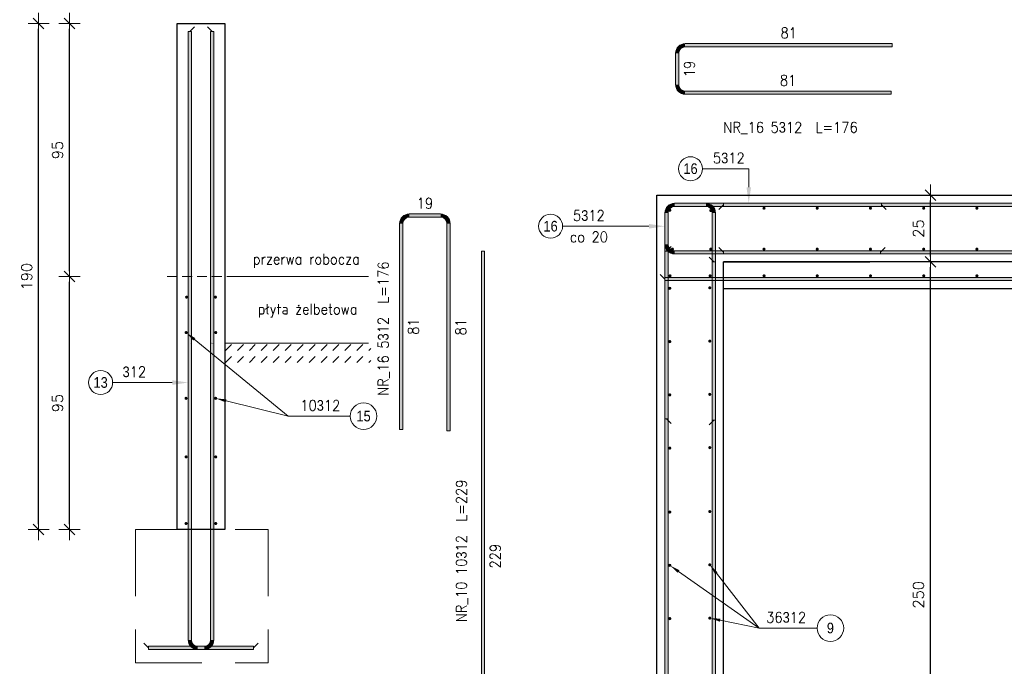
# Model space of a CAD drawing. Extents: x 72518 to 104580, y -134755 to -121361.
# Tile 17 of 47: x 80226 to 83926, y -126351 to -123923. Entities that reach past the tile are written whole.
import ezdxf

# ---------------------------------------------------------------- set-up
doc = ezdxf.new("R2010")
doc.units = 0
doc.header["$LTSCALE"] = 5
doc.header["$MEASUREMENT"] = 0
doc.linetypes.add('DASHED', pattern=[0.75, 0.5, -0.25])
doc.linetypes.add('HIDDEN', pattern=[0.375, 0.25, -0.125])
for name, color, linetype, lineweight in [('AutoCAD_Structural_Detailing_deskowanie', 2, 'Continuous', 30), ('AutoCAD_Structural_Detailing_kształt pręta', 7, 'Continuous', 13), ('AutoCAD_Structural_Detailing_opis kształtu pręta', 7, 'Continuous', 13), ('AutoCAD_Structural_Detailing_opis rozkładu', 7, 'Continuous', 13), ('AutoCAD_Structural_Detailing_pręt wyrzucony', 7, 'Continuous', 13), ('AutoCAD_Structural_Detailing_pręty punktowe', 7, 'Continuous', 40), ('PS_DIM', 4, 'Continuous', 13), ('PS_HATCH', 251, 'Continuous', 9), ('PS_POS', 1, 'Continuous', 15), ('PS_SOLID', 7, 'Continuous', 20)]:
    doc.layers.add(name, color=color, linetype=linetype, lineweight=lineweight)
doc.styles.add('r-gil', font='GIL_____.TTF', dxfattribs={"width": 0.9})
doc.styles.add('r-simplex', font='simplex.shx', dxfattribs={"width": 0.9})
doc.styles.add('styl2M', font='simplex.shx')
doc.dimstyles.new('RBCT DIM 20_M', dxfattribs={"dimtxt": 40, "dimasz": 20, "dimexe": 20, "dimexo": 150, "dimgap": 25, "dimtad": 1, "dimdec": 1, "dimlfac": 0.1, "dimzin": 9, "dimdsep": 46, "dimtxsty": 'styl2M', "dimblk": 'dimznak', "dimcen": 40, "dimse1": 1, "dimse2": 1, "dimclrd": 8, "dimclre": 8, "dimclrt": 4, "dimadec": 0, "dimazin": 0, "dimtfac": 1, "dimtdec": 1, "dimtix": 1, "dimtmove": 2, "dimatfit": 3, "dimldrblk": 'dimznak', "dimfxl": 5, "dimfxlon": 1, "dimarcsym": 0})

# ---------------------------------------------------------------- blocks, each defined once
blk = doc.blocks.new('dimznak')
at = {"color": 0}
for points in [[(0, 2), (0, -2)], [(-2, 0), (2, 0)]]:
    blk.add_lwpolyline(points, dxfattribs=at)
at = {"color": 3}
blk.add_lwpolyline([(1, 1), (-1, -1)], dxfattribs=at)
blk = doc.blocks.new('*D49')
at = {"layer": 'Defpoints', "color": 0, "transparency": 16777216}
for p in [(83420.4, -124832.7), (83648, -124832.7), (82870.4, -127332.7)]:
    blk.add_point(p, dxfattribs=at)
at = {"layer": 'PS_DIM', "color": 8, "lineweight": -2, "transparency": 16777216}
blk.add_line((83648, -127312.7), (83648, -124852.7), dxfattribs=at)
at = {"layer": 'PS_DIM', "color": 8, "lineweight": -2, "transparency": 16777216, "xscale": 20, "yscale": 20, "zscale": 20}
for p, rotation in [((83648, -124832.7), 90), ((83648, -127332.7), 270)]:
    blk.add_blockref('dimznak', p, dxfattribs=dict(at, rotation=rotation))
at = {"layer": 'PS_DIM', "color": 4, "transparency": 16777216, "insert": (83603, -126082.7), "char_height": 40, "attachment_point": 5, "rotation": 90, "style": 'styl2M', "bg_fill": 3, "box_fill_scale": 1.25, "bg_fill_color": 256, "bg_fill_true_color": 13158600, "bg_fill_transparency": 0}
blk.add_mtext('250', dxfattribs=at)
blk = doc.blocks.new('*D50')
at = {"layer": 'Defpoints', "color": 0, "transparency": 16777216}
for p in [(83420.4, -124582.7), (83648, -124582.7), (83420.4, -124832.7)]:
    blk.add_point(p, dxfattribs=at)
at = {"layer": 'PS_DIM', "color": 8, "lineweight": -2, "transparency": 16777216}
blk.add_line((83648, -124812.7), (83648, -124602.7), dxfattribs=at)
at = {"layer": 'PS_DIM', "color": 8, "lineweight": -2, "transparency": 16777216, "xscale": 20, "yscale": 20, "zscale": 20}
for p, rotation in [((83648, -124582.7), 90), ((83648, -124832.7), 270)]:
    blk.add_blockref('dimznak', p, dxfattribs=dict(at, rotation=rotation))
at = {"layer": 'PS_DIM', "color": 4, "transparency": 16777216, "insert": (83603, -124707.7), "char_height": 40, "attachment_point": 5, "rotation": 90, "style": 'styl2M', "bg_fill": 3, "box_fill_scale": 1.25, "bg_fill_color": 256, "bg_fill_true_color": 13158600, "bg_fill_transparency": 0}
blk.add_mtext('25', dxfattribs=at)
blk = doc.blocks.new('*D58')
at = {"layer": 'Defpoints', "color": 0, "transparency": 16777216}
for p in [(83420.4, -124582.7), (83648, -124582.7), (83420.4, -124832.7)]:
    blk.add_point(p, dxfattribs=at)
at = {"layer": 'PS_DIM', "color": 8, "lineweight": -2, "transparency": 16777216}
blk.add_line((83648, -124812.7), (83648, -124602.7), dxfattribs=at)
at = {"layer": 'PS_DIM', "color": 8, "lineweight": -2, "transparency": 16777216, "xscale": 20, "yscale": 20, "zscale": 20}
for p, rotation in [((83648, -124582.7), 90), ((83648, -124832.7), 270)]:
    blk.add_blockref('dimznak', p, dxfattribs=dict(at, rotation=rotation))
at = {"layer": 'PS_DIM', "color": 4, "transparency": 16777216, "insert": (83603, -124707.7), "char_height": 40, "attachment_point": 5, "rotation": 90, "style": 'styl2M', "bg_fill": 3, "box_fill_scale": 1.25, "bg_fill_color": 256, "bg_fill_true_color": 13158600, "bg_fill_transparency": 0}
blk.add_mtext('25', dxfattribs=at)
blk = doc.blocks.new('*D147')
at = {"layer": 'Defpoints', "color": 0, "transparency": 16777216}
for p in [(80413, -124888.1), (80772, -124888.1), (80817, -125838.1)]:
    blk.add_point(p, dxfattribs=at)
at = {"layer": 'PS_DIM', "color": 8, "lineweight": -2, "transparency": 16777216}
blk.add_line((80413, -125818.1), (80413, -124908.1), dxfattribs=at)
at = {"layer": 'PS_DIM', "color": 8, "lineweight": -2, "transparency": 16777216, "xscale": 20, "yscale": 20, "zscale": 20}
for p, rotation in [((80413, -124888.1), 90), ((80413, -125838.1), 270)]:
    blk.add_blockref('dimznak', p, dxfattribs=dict(at, rotation=rotation))
at = {"layer": 'PS_DIM', "color": 4, "transparency": 16777216, "insert": (80368, -125363.1), "char_height": 40, "attachment_point": 5, "rotation": 90, "style": 'styl2M', "bg_fill": 3, "box_fill_scale": 1.25, "bg_fill_color": 256, "bg_fill_true_color": 13158600, "bg_fill_transparency": 0}
blk.add_mtext('95', dxfattribs=at)
blk = doc.blocks.new('*D148')
at = {"layer": 'Defpoints', "color": 0, "transparency": 16777216}
for p in [(80413, -123938.2), (80817, -123938.2), (80772, -124888.1)]:
    blk.add_point(p, dxfattribs=at)
at = {"layer": 'PS_DIM', "color": 8, "lineweight": -2, "transparency": 16777216}
blk.add_line((80413, -124868.1), (80413, -123958.2), dxfattribs=at)
at = {"layer": 'PS_DIM', "color": 8, "lineweight": -2, "transparency": 16777216, "xscale": 20, "yscale": 20, "zscale": 20}
for p, rotation in [((80413, -123938.2), 90), ((80413, -124888.1), 270)]:
    blk.add_blockref('dimznak', p, dxfattribs=dict(at, rotation=rotation))
at = {"layer": 'PS_DIM', "color": 4, "transparency": 16777216, "insert": (80368, -124413.1), "char_height": 40, "attachment_point": 5, "rotation": 90, "style": 'styl2M', "bg_fill": 3, "box_fill_scale": 1.25, "bg_fill_color": 256, "bg_fill_true_color": 13158600, "bg_fill_transparency": 0}
blk.add_mtext('95', dxfattribs=at)
blk = doc.blocks.new('*D149')
at = {"layer": 'Defpoints', "color": 0, "transparency": 16777216}
for p in [(80296.9, -123938.2), (80817, -123938.2), (80817, -125838.1)]:
    blk.add_point(p, dxfattribs=at)
at = {"layer": 'PS_DIM', "color": 8, "lineweight": -2, "transparency": 16777216}
blk.add_line((80296.9, -125818.1), (80296.9, -123958.2), dxfattribs=at)
at = {"layer": 'PS_DIM', "color": 8, "lineweight": -2, "transparency": 16777216, "xscale": 20, "yscale": 20, "zscale": 20}
for p, rotation in [((80296.9, -123938.2), 90), ((80296.9, -125838.1), 270)]:
    blk.add_blockref('dimznak', p, dxfattribs=dict(at, rotation=rotation))
at = {"layer": 'PS_DIM', "color": 4, "transparency": 16777216, "insert": (80251.9, -124888.1), "char_height": 40, "attachment_point": 5, "rotation": 90, "style": 'styl2M', "bg_fill": 3, "box_fill_scale": 1.25, "bg_fill_color": 256, "bg_fill_true_color": 13158600, "bg_fill_transparency": 0}
blk.add_mtext('190', dxfattribs=at)

msp = doc.modelspace()

# ---------------------------------------------------------------- hatches: boundary and pattern name
at = {"layer": 'AutoCAD_Structural_Detailing_kształt pręta'}
for points in [[(80871.01, -124888.09), (80859.01, -124888.09), (80859.01, -123968.2), (80871.01, -123968.2)], [(80955.01, -124888.09), (80943.01, -124888.09), (80943.01, -123968.2), (80955.01, -123968.2)], [(82686.38, -124624.72), (82686.38, -124612.72), (82804.38, -124612.72), (82804.38, -124624.72)], [(82662.38, -125422.41), (82650.38, -125422.41), (82650.38, -124648.72), (82662.38, -124648.72)], [(82662.38, -124766.72), (82650.38, -124766.72), (82650.38, -124648.72), (82662.38, -124648.72)], [(82828.38, -124648.72), (82840.38, -124648.72), (82840.38, -125426.61), (82828.38, -125426.61)], [(82662.38, -127082.72), (82650.38, -127082.72), (82650.38, -124792.72), (82662.38, -124792.72)], [(82840.38, -127082.72), (82828.38, -127082.72), (82828.38, -124832.72), (82840.38, -124832.72)], [(80871.01, -125138.09), (80859.01, -125138.09), (80859.01, -124888.09), (80871.01, -124888.09)], [(80955.01, -125138.09), (80943.01, -125138.09), (80943.01, -124888.09), (80955.01, -124888.09)], [(80871.01, -126252.09), (80859.01, -126252.09), (80859.01, -125138.09), (80871.01, -125138.09)], [(80955.01, -126252.09), (80943.01, -126252.09), (80943.01, -125138.09), (80955.01, -125138.09)], [(80710.01, -126288.09), (80710.01, -126276.09), (80919.01, -126276.09), (80919.01, -126288.09)], [(81104.01, -126276.09), (81104.01, -126288.09), (80895.01, -126288.09), (80895.01, -126276.09)]]:
    msp.add_hatch(color=161, dxfattribs=at).paths.add_polyline_path(points, flags=0)
h = msp.add_hatch(color=161, dxfattribs=at)
edge = h.paths.add_edge_path(flags=0)
edge.add_line((82686.38, -124612.72), (82686.38, -124624.72))
edge.add_arc((82686.38, -124648.72), 24, 90, 180)
edge.add_line((82662.38, -124648.72), (82650.38, -124648.72))
edge.add_arc((82686.38, -124648.72), 36, 450, 540, ccw=False)
h = msp.add_hatch(color=161, dxfattribs=at)
edge = h.paths.add_edge_path(flags=0)
edge.add_line((82686.38, -124612.72), (82686.38, -124624.72))
edge.add_arc((82686.38, -124648.72), 24, 90, 180)
edge.add_line((82662.38, -124648.72), (82650.38, -124648.72))
edge.add_arc((82686.38, -124648.72), 36, 450, 540, ccw=False)
h = msp.add_hatch(color=161, dxfattribs=at)
edge = h.paths.add_edge_path(flags=0)
edge.add_line((82840.38, -124648.72), (82828.38, -124648.72))
edge.add_arc((82804.38, -124648.72), 24, 0, 90)
edge.add_line((82804.38, -124624.72), (82804.38, -124612.72))
edge.add_arc((82804.38, -124648.72), 36, 360, 450, ccw=False)
h = msp.add_hatch(color=161, dxfattribs=at)
edge = h.paths.add_edge_path(flags=0)
edge.add_line((82650.38, -124766.72), (82662.38, -124766.72))
edge.add_arc((82686.38, -124766.72), 24, 180, 270)
edge.add_line((82686.38, -124790.72), (82686.38, -124802.72))
edge.add_arc((82686.38, -124766.72), 36, 540, 630, ccw=False)
h = msp.add_hatch(color=161, dxfattribs=at)
edge = h.paths.add_edge_path(flags=0)
edge.add_line((80871.01, -124887.09), (80859.01, -124887.09))
edge.add_arc((80859.01, -124887.59), 0.5, 270, 450, ccw=False)
edge.add_line((80859.01, -124888.09), (80871.01, -124888.09))
edge.add_arc((80871.01, -124887.59), 0.5, -90, 90)
h = msp.add_hatch(color=161, dxfattribs=at)
edge = h.paths.add_edge_path(flags=0)
edge.add_line((80943.01, -124889.09), (80955.01, -124889.09))
edge.add_arc((80955.01, -124888.59), 0.5, 90, 270, ccw=False)
edge.add_line((80955.01, -124888.09), (80943.01, -124888.09))
edge.add_arc((80943.01, -124888.59), 0.5, -270, -90)
h = msp.add_hatch(color=161, dxfattribs=at)
edge = h.paths.add_edge_path(flags=0)
edge.add_line((80859.01, -125139.09), (80871.01, -125139.09))
edge.add_arc((80871.01, -125138.59), 0.5, 90, 270, ccw=False)
edge.add_line((80871.01, -125138.09), (80859.01, -125138.09))
edge.add_arc((80859.01, -125138.59), 0.5, -270, -90)
h = msp.add_hatch(color=161, dxfattribs=at)
edge = h.paths.add_edge_path(flags=0)
edge.add_line((80955.01, -125137.09), (80943.01, -125137.09))
edge.add_arc((80943.01, -125137.59), 0.5, 270, 450, ccw=False)
edge.add_line((80943.01, -125138.09), (80955.01, -125138.09))
edge.add_arc((80955.01, -125137.59), 0.5, -90, 90)
h = msp.add_hatch(color=161, dxfattribs=at)
edge = h.paths.add_edge_path(flags=0)
edge.add_line((80859.01, -126252.09), (80871.01, -126252.09))
edge.add_arc((80895.01, -126252.09), 24, 180, 270)
edge.add_line((80895.01, -126276.09), (80895.01, -126288.09))
edge.add_arc((80895.01, -126252.09), 36, 540, 630, ccw=False)
h = msp.add_hatch(color=161, dxfattribs=at)
edge = h.paths.add_edge_path(flags=0)
edge.add_line((80919.01, -126288.09), (80919.01, -126276.09))
edge.add_arc((80919.01, -126252.09), 24, -90, 0)
edge.add_line((80943.01, -126252.09), (80955.01, -126252.09))
edge.add_arc((80919.01, -126252.09), 36, 270, 360, ccw=False)
at = {"layer": 'AutoCAD_Structural_Detailing_opis kształtu pręta'}
for points in [[(82965.39, -124612.72), (82973.95, -124552.72), (82956.84, -124552.72)], [(82650.38, -124698.94), (82590.38, -124690.39), (82590.38, -124707.5)]]:
    msp.add_hatch(color=8, dxfattribs=at).paths.add_polyline_path(points, flags=0)
at = {"layer": 'AutoCAD_Structural_Detailing_opis rozkładu'}
for points in [[(80850.88, -125098.11), (80878.22, -125127.85), (80885.44, -125119.03)], [(80962.31, -125344.98), (80999.79, -125360.07), (81002.51, -125349)], [(82668.71, -125971.97), (82698.18, -125999.61), (82704.73, -125990.27)], [(82818.91, -125970.1), (82839.06, -126005.13), (82848.04, -125998.1)]]:
    msp.add_hatch(color=8, dxfattribs=at).paths.add_polyline_path(points, flags=0)
at = {"layer": 'AutoCAD_Structural_Detailing_pręt wyrzucony'}
h = msp.add_hatch(color=6, dxfattribs=at)
edge = h.paths.add_edge_path(flags=0)
edge.add_line((82726.38, -124013.3), (82726.38, -124025.3))
edge.add_arc((82726.38, -124049.3), 24, 90, 180)
edge.add_line((82702.38, -124049.3), (82690.38, -124049.3))
edge.add_arc((82726.38, -124049.3), 36, 450, 540, ccw=False)
for points in [[(82726.38, -124025.3), (82726.38, -124013.3), (83504.27, -124013.3), (83504.27, -124025.3)], [(82702.38, -124167.3), (82690.38, -124167.3), (82690.38, -124049.3), (82702.38, -124049.3)], [(83500.06, -124191.3), (83500.06, -124203.3), (82726.38, -124203.3), (82726.38, -124191.3)], [(81689.32, -124664.72), (81689.32, -124652.72), (81807.32, -124652.72), (81807.32, -124664.72)], [(81665.32, -125462.41), (81653.32, -125462.41), (81653.32, -124688.72), (81665.32, -124688.72)], [(81831.32, -124688.72), (81843.32, -124688.72), (81843.32, -125466.61), (81831.32, -125466.61)], [(81972.65, -127082.72), (81960.65, -127082.72), (81960.65, -124792.72), (81972.65, -124792.72)]]:
    msp.add_hatch(color=6, dxfattribs=at).paths.add_polyline_path(points, flags=0)
h = msp.add_hatch(color=6, dxfattribs=at)
edge = h.paths.add_edge_path(flags=0)
edge.add_line((82690.38, -124167.3), (82702.38, -124167.3))
edge.add_arc((82726.38, -124167.3), 24, 180, 270)
edge.add_line((82726.38, -124191.3), (82726.38, -124203.3))
edge.add_arc((82726.38, -124167.3), 36, 540, 630, ccw=False)
h = msp.add_hatch(color=6, dxfattribs=at)
edge = h.paths.add_edge_path(flags=0)
edge.add_line((81689.32, -124652.72), (81689.32, -124664.72))
edge.add_arc((81689.32, -124688.72), 24, 90, 180)
edge.add_line((81665.32, -124688.72), (81653.32, -124688.72))
edge.add_arc((81689.32, -124688.72), 36, 450, 540, ccw=False)
h = msp.add_hatch(color=6, dxfattribs=at)
edge = h.paths.add_edge_path(flags=0)
edge.add_line((81843.32, -124688.72), (81831.32, -124688.72))
edge.add_arc((81807.32, -124688.72), 24, 0, 90)
edge.add_line((81807.32, -124664.72), (81807.32, -124652.72))
edge.add_arc((81807.32, -124688.72), 36, 360, 450, ccw=False)
at = {"layer": 'AutoCAD_Structural_Detailing_pręty punktowe'}
h = msp.add_hatch(color=1, dxfattribs=at)
edge = h.paths.add_edge_path(flags=0)
edge.add_arc((82668.96, -124638.98), 6, 0, 360, ccw=False)
h = msp.add_hatch(color=1, dxfattribs=at)
edge = h.paths.add_edge_path(flags=0)
edge.add_arc((82822.66, -124640.08), 6, 0, 360, ccw=False)
h = msp.add_hatch(color=1, dxfattribs=at)
edge = h.paths.add_edge_path(flags=0)
edge.add_arc((83022.66, -124631.17), 6, 0, 360, ccw=False)
h = msp.add_hatch(color=1, dxfattribs=at)
edge = h.paths.add_edge_path(flags=0)
edge.add_arc((83222.66, -124631.17), 6, 0, 360, ccw=False)
h = msp.add_hatch(color=1, dxfattribs=at)
edge = h.paths.add_edge_path(flags=0)
edge.add_arc((83822.66, -124631.17), 6, 0, 360, ccw=False)
h = msp.add_hatch(color=1, dxfattribs=at)
edge = h.paths.add_edge_path(flags=0)
edge.add_arc((82678.57, -124784.72), 6, 0, 360, ccw=False)
h = msp.add_hatch(color=1, dxfattribs=at)
edge = h.paths.add_edge_path(flags=0)
edge.add_arc((82822.66, -124784.72), 6, 0, 360, ccw=False)
h = msp.add_hatch(color=1, dxfattribs=at)
edge = h.paths.add_edge_path(flags=0)
edge.add_arc((83822.66, -124784.72), 6, 0, 360, ccw=False)
h = msp.add_hatch(color=1, dxfattribs=at)
edge = h.paths.add_edge_path(flags=0)
edge.add_arc((82669.49, -124885.07), 6, 0, 360, ccw=False)
h = msp.add_hatch(color=1, dxfattribs=at)
edge = h.paths.add_edge_path(flags=0)
edge.add_arc((82820.2, -124885.07), 6, 0, 360, ccw=False)
h = msp.add_hatch(color=1, dxfattribs=at)
edge = h.paths.add_edge_path(flags=0)
edge.add_arc((83822.89, -124885.07), 6, 0, 360, ccw=False)
h = msp.add_hatch(color=1, dxfattribs=at)
edge = h.paths.add_edge_path(flags=0)
edge.add_arc((82668.71, -124931.97), 6, 0, 360, ccw=False)
h = msp.add_hatch(color=1, dxfattribs=at)
edge = h.paths.add_edge_path(flags=0)
edge.add_arc((82818.91, -124930.1), 6, 0, 360, ccw=False)
h = msp.add_hatch(color=1, dxfattribs=at)
edge = h.paths.add_edge_path(flags=0)
edge.add_arc((80852.9, -124964.98), 6, 0, 360, ccw=False)
h = msp.add_hatch(color=1, dxfattribs=at)
edge = h.paths.add_edge_path(flags=0)
edge.add_arc((80961.22, -124964.98), 6, 0, 360, ccw=False)
h = msp.add_hatch(color=1, dxfattribs=at)
edge = h.paths.add_edge_path(flags=0)
edge.add_arc((80850.88, -125098.11), 6, 0, 360, ccw=False)
h = msp.add_hatch(color=1, dxfattribs=at)
edge = h.paths.add_edge_path(flags=0)
edge.add_arc((80962.31, -125098.11), 6, 0, 360, ccw=False)
h = msp.add_hatch(color=1, dxfattribs=at)
edge = h.paths.add_edge_path(flags=0)
edge.add_arc((82668.71, -125131.97), 6, 0, 360, ccw=False)
h = msp.add_hatch(color=1, dxfattribs=at)
edge = h.paths.add_edge_path(flags=0)
edge.add_arc((82818.91, -125130.1), 6, 0, 360, ccw=False)
h = msp.add_hatch(color=1, dxfattribs=at)
edge = h.paths.add_edge_path(flags=0)
edge.add_arc((80850.88, -125344.98), 6, 0, 360, ccw=False)
h = msp.add_hatch(color=1, dxfattribs=at)
edge = h.paths.add_edge_path(flags=0)
edge.add_arc((80962.31, -125344.98), 6, 0, 360, ccw=False)
h = msp.add_hatch(color=1, dxfattribs=at)
edge = h.paths.add_edge_path(flags=0)
edge.add_arc((82668.71, -125331.97), 6, 0, 360, ccw=False)
h = msp.add_hatch(color=1, dxfattribs=at)
edge = h.paths.add_edge_path(flags=0)
edge.add_arc((82818.91, -125330.1), 6, 0, 360, ccw=False)
h = msp.add_hatch(color=1, dxfattribs=at)
edge = h.paths.add_edge_path(flags=0)
edge.add_arc((82668.71, -125531.97), 6, 0, 360, ccw=False)
h = msp.add_hatch(color=1, dxfattribs=at)
edge = h.paths.add_edge_path(flags=0)
edge.add_arc((82818.91, -125530.1), 6, 0, 360, ccw=False)
h = msp.add_hatch(color=1, dxfattribs=at)
edge = h.paths.add_edge_path(flags=0)
edge.add_arc((80850.88, -125564.98), 6, 0, 360, ccw=False)
h = msp.add_hatch(color=1, dxfattribs=at)
edge = h.paths.add_edge_path(flags=0)
edge.add_arc((80962.31, -125564.98), 6, 0, 360, ccw=False)
h = msp.add_hatch(color=1, dxfattribs=at)
edge = h.paths.add_edge_path(flags=0)
edge.add_arc((82668.71, -125771.97), 6, 0, 360, ccw=False)
h = msp.add_hatch(color=1, dxfattribs=at)
edge = h.paths.add_edge_path(flags=0)
edge.add_arc((82818.91, -125770.1), 6, 0, 360, ccw=False)
h = msp.add_hatch(color=1, dxfattribs=at)
edge = h.paths.add_edge_path(flags=0)
edge.add_arc((80850.88, -125814.98), 6, 0, 360, ccw=False)
h = msp.add_hatch(color=1, dxfattribs=at)
edge = h.paths.add_edge_path(flags=0)
edge.add_arc((80962.31, -125814.98), 6, 0, 360, ccw=False)
h = msp.add_hatch(color=1, dxfattribs=at)
edge = h.paths.add_edge_path(flags=0)
edge.add_arc((82668.71, -125971.97), 6, 0, 360, ccw=False)
h = msp.add_hatch(color=1, dxfattribs=at)
edge = h.paths.add_edge_path(flags=0)
edge.add_arc((82818.91, -125970.1), 6, 0, 360, ccw=False)
h = msp.add_hatch(color=1, dxfattribs=at)
edge = h.paths.add_edge_path(flags=0)
edge.add_arc((82668.71, -126171.97), 6, 0, 360, ccw=False)
h = msp.add_hatch(color=1, dxfattribs=at)
edge = h.paths.add_edge_path(flags=0)
edge.add_arc((82818.91, -126170.1), 6, 0, 360, ccw=False)
at = {"layer": 'PS_HATCH'}
h = msp.add_hatch(dxfattribs=at)
h.set_pattern_fill('DASH', color=252, scale=10, angle=45)
h.set_pattern_definition([(45, (33987.167, -10442.9), (4e-15, 44.901281), [31.75, -31.75])])
h.paths.add_polyline_path([(81545.54, -125218.09), (81545.54, -125138.09), (80997.01, -125138.09), (80997.01, -125218.09)])

# ---------------------------------------------------------------- linework, layer by layer
at = {"layer": 'AutoCAD_Structural_Detailing_deskowanie'}
for p, q in [((82620.38, -127082.72), (82620.38, -124582.72)), ((82620.38, -124582.72), (86220.38, -124582.72)), ((82620.38, -127082.72), (82620.38, -124832.72)), ((85970.38, -124832.72), (82870.38, -124832.72)), ((82870.38, -127332.72), (82870.38, -124832.72)), ((82870.38, -124832.72), (83420.38, -124832.72))]:
    msp.add_line(p, q, dxfattribs=at)
msp.add_lwpolyline([(80817.01, -123938.2), (80997.01, -123938.2), (80997.01, -125838.09), (80817.01, -125838.09)], close=True, dxfattribs=at)
at = {"layer": 'AutoCAD_Structural_Detailing_kształt pręta', "color": 1, "lineweight": 0}
for p, q in [((80865.01, -123968.2), (80882.51, -123950.7)), ((80949.01, -123968.2), (80931.51, -123950.7)), ((82870.38, -124618.72), (82852.88, -124636.22)), ((82656.38, -124792.72), (82673.88, -124775.22)), ((82834.38, -124832.72), (82816.88, -124815.22)), ((82650.38, -124897.07), (82632.88, -124879.57)), ((82656.38, -125422.41), (82673.88, -125439.91)), ((82834.38, -125426.61), (82816.88, -125444.11)), ((80710.01, -126282.09), (80692.51, -126264.59)), ((81104.01, -126282.09), (81121.51, -126264.59))]:
    msp.add_line(p, q, dxfattribs=at)
at = {"layer": 'AutoCAD_Structural_Detailing_kształt pręta', "color": 161}
for p, q in [((80859.01, -124888.09), (80859.01, -123968.2)), ((80859.01, -123968.2), (80871.01, -123968.2)), ((80871.01, -124888.09), (80871.01, -123968.2)), ((80943.01, -124888.09), (80943.01, -123968.2)), ((80943.01, -123968.2), (80955.01, -123968.2)), ((80955.01, -124888.09), (80955.01, -123968.2)), ((82686.38, -124612.72), (82804.38, -124612.72)), ((82870.38, -124612.72), (82870.38, -124624.72)), ((82650.38, -125422.41), (82650.38, -124648.72)), ((82650.38, -124766.72), (82650.38, -124648.72)), ((82662.38, -125422.41), (82662.38, -124648.72)), ((82662.38, -124766.72), (82662.38, -124648.72)), ((82686.38, -124624.72), (82804.38, -124624.72)), ((82828.38, -124648.72), (82828.38, -125426.61)), ((82840.38, -124648.72), (82840.38, -125426.61)), ((82650.38, -127082.72), (82650.38, -124792.72)), ((82650.38, -124792.72), (82662.38, -124792.72)), ((82662.38, -127082.72), (82662.38, -124792.72)), ((82828.38, -127082.72), (82828.38, -124832.72)), ((82828.38, -124832.72), (82840.38, -124832.72)), ((82840.38, -127082.72), (82840.38, -124832.72)), ((80859.01, -125138.09), (80859.01, -124888.09)), ((80871.01, -125138.09), (80871.01, -124888.09)), ((80943.01, -125138.09), (80943.01, -124888.09)), ((80955.01, -125138.09), (80955.01, -124888.09)), ((82650.38, -124891.07), (82650.38, -124903.07)), ((80859.01, -126252.09), (80859.01, -125138.09)), ((80871.01, -126252.09), (80871.01, -125138.09)), ((80943.01, -126252.09), (80943.01, -125138.09)), ((80955.01, -126252.09), (80955.01, -125138.09)), ((82650.38, -125422.41), (82662.38, -125422.41)), ((82840.38, -125426.61), (82828.38, -125426.61)), ((80710.01, -126276.09), (80919.01, -126276.09)), ((80710.01, -126276.09), (80710.01, -126288.09)), ((81104.01, -126276.09), (80895.01, -126276.09)), ((81104.01, -126288.09), (81104.01, -126276.09)), ((80710.01, -126288.09), (80919.01, -126288.09)), ((81104.01, -126288.09), (80895.01, -126288.09))]:
    msp.add_line(p, q, dxfattribs=at)
for centre, radius, start, end in [((82686.38, -124648.72), 36, 90, 180), ((82686.38, -124648.72), 36, 90, 180), ((82804.38, -124648.72), 36, 360, 90), ((82686.38, -124648.72), 24, 90, 180), ((82686.38, -124648.72), 24, 90, 180), ((82804.38, -124648.72), 24, 360, 90), ((82686.38, -124766.72), 36, 180, 270), ((82686.38, -124766.72), 24, 180, 270), ((80895.01, -126252.09), 36, 180, 270), ((80895.01, -126252.09), 24, 180, 270), ((80919.01, -126252.09), 24, 270, 0), ((80919.01, -126252.09), 36, 270, 360)]:
    msp.add_arc(centre, radius, start, end, dxfattribs=at)
at = {"layer": 'AutoCAD_Structural_Detailing_kształt pręta', "color": 161, "extrusion": (0, 0, -1)}
for centre, start, end in [((-80859.01, -124887.59), 90, 270), ((-80871.01, -124887.59), 90, 270), ((-80943.01, -124888.59), 270, 90), ((-80955.01, -124888.59), 270, 90), ((-80859.01, -125138.59), 270, 90), ((-80871.01, -125138.59), 270, 90), ((-80943.01, -125137.59), 90, 270), ((-80955.01, -125137.59), 90, 270)]:
    msp.add_arc(centre, 0.5, start, end, dxfattribs=at)
at = {"layer": 'AutoCAD_Structural_Detailing_opis kształtu pręta', "color": 8}
for p, q in [((82965.39, -124482.95), (82791.56, -124482.95)), ((82965.39, -124482.95), (82965.39, -124552.72)), ((82265.72, -124698.94), (82590.38, -124698.94))]:
    msp.add_line(p, q, dxfattribs=at)
at = {"layer": 'AutoCAD_Structural_Detailing_opis kształtu pręta', "color": 8, "lineweight": 18}
for centre in [(82746.56, -124482.95), (82220.72, -124698.94)]:
    msp.add_circle(centre, 45, dxfattribs=at)
at = {"layer": 'AutoCAD_Structural_Detailing_opis rozkładu', "color": 8}
for q in [(80881.83, -125123.44), (81001.15, -125354.54), (81467.91, -125411.91)]:
    msp.add_line((81234.32, -125411.91), q, dxfattribs=at)
at = {"layer": 'AutoCAD_Structural_Detailing_opis rozkładu', "lineweight": 18}
msp.add_circle((81517.91, -125411.91), 50, dxfattribs=at)
at = {"layer": 'AutoCAD_Structural_Detailing_pręt wyrzucony', "color": 6}
for p, q in [((82726.38, -124013.3), (83504.27, -124013.3)), ((83504.27, -124013.3), (83504.27, -124025.3)), ((82690.38, -124167.3), (82690.38, -124049.3)), ((82702.38, -124167.3), (82702.38, -124049.3)), ((82726.38, -124025.3), (83504.27, -124025.3)), ((83500.06, -124191.3), (82726.38, -124191.3)), ((83500.06, -124203.3), (82726.38, -124203.3)), ((83500.06, -124203.3), (83500.06, -124191.3)), ((81689.32, -124652.72), (81807.32, -124652.72)), ((81653.32, -125462.41), (81653.32, -124688.72)), ((81665.32, -125462.41), (81665.32, -124688.72)), ((81689.32, -124664.72), (81807.32, -124664.72)), ((81831.32, -124688.72), (81831.32, -125466.61)), ((81843.32, -124688.72), (81843.32, -125466.61)), ((81960.65, -127082.72), (81960.65, -124792.72)), ((81960.65, -124792.72), (81972.65, -124792.72)), ((81972.65, -127082.72), (81972.65, -124792.72)), ((81653.32, -125462.41), (81665.32, -125462.41)), ((81843.32, -125466.61), (81831.32, -125466.61))]:
    msp.add_line(p, q, dxfattribs=at)
for centre, radius, start, end in [((82726.38, -124049.3), 36, 90, 180), ((82726.38, -124049.3), 24, 90, 180), ((82726.38, -124167.3), 36, 180, 270), ((82726.38, -124167.3), 24, 180, 270), ((81689.32, -124688.72), 36, 90, 180), ((81807.32, -124688.72), 36, 360, 90), ((81689.32, -124688.72), 24, 90, 180), ((81807.32, -124688.72), 24, 360, 90)]:
    msp.add_arc(centre, radius, start, end, dxfattribs=at)
at = {"layer": 'PS_POS', "linetype": 'HIDDEN', "ltscale": 30}
msp.add_line((81042.01, -124888.09), (80772.01, -124888.09), dxfattribs=at)
at = {"layer": 'PS_POS'}
for p, q in [((81042.01, -124888.09), (81536.61, -124888.09)), ((80997.01, -125138.09), (81536.61, -125138.09))]:
    msp.add_line(p, q, dxfattribs=at)
at = {"layer": 'PS_SOLID', "color": 8, "linetype": 'DASHED', "ltscale": 100}
for p, q in [((82870.38, -124832.72), (85970.38, -124832.72)), ((80660.37, -125838.09), (81159.2, -125838.09)), ((80660.37, -125838.09), (80660.37, -126338.09)), ((81159.2, -125838.09), (81159.2, -126338.09)), ((80660.37, -126338.09), (81159.2, -126338.09))]:
    msp.add_line(p, q, dxfattribs=at)

# ---------------------------------------------------------------- texts
at = {"layer": 'AutoCAD_Structural_Detailing_opis kształtu pręta', "color": 3, "char_height": 40, "attachment_point": 5, "rotation": 360}
for s, insert, style in [('5\\Fdiam;3\\Fsimplex.shx;12  ', (82890.42, -124442.95), 'r-simplex'), ('16', (82746.56, -124482.95), 'r-gil')]:
    msp.add_mtext(s, dxfattribs=dict(at, insert=insert, style=style))
at = {"layer": 'AutoCAD_Structural_Detailing_opis kształtu pręta', "color": 3, "char_height": 40, "attachment_point": 5}
for s, insert, style in [('5\\Fdiam;3\\Fsimplex.shx;12  ', (82364.57, -124658.94), 'r-simplex'), ('16', (82220.72, -124698.94), 'r-gil'), ('co 20', (82364.57, -124738.94), 'r-simplex')]:
    msp.add_mtext(s, dxfattribs=dict(at, insert=insert, style=style))
at = {"layer": 'AutoCAD_Structural_Detailing_opis rozkładu', "color": 3, "insert": (81355.34, -125371.91), "char_height": 40, "attachment_point": 5, "style": 'r-simplex'}
msp.add_mtext('10\\Fdiam;3\\Fsimplex.shx;12 ', dxfattribs=at)
at = {"layer": 'AutoCAD_Structural_Detailing_opis rozkładu', "insert": (81517.91, -125411.91), "char_height": 40, "attachment_point": 5, "style": 'r-gil'}
msp.add_mtext('15', dxfattribs=at)
at = {"layer": 'AutoCAD_Structural_Detailing_pręt wyrzucony', "color": 3, "char_height": 40, "attachment_point": 5, "style": 'r-simplex'}
for s, insert, rotation in [('81', (83115.32, -123973.3), 360), ('19', (82742.38, -124108.3), 90), ('NR_16 5\\Fdiam;3\\Fsimplex.shx;12  L=176', (81593.63, -125083.58), 90), ('81', (81705.32, -125075.57), 90), ('81', (81883.32, -125077.67), 90), ('NR_10 10\\Fdiam;3\\Fsimplex.shx;12  L=229', (81887.27, -125917.98), 90), ('229', (82012.65, -125937.72), 90)]:
    msp.add_mtext(s, dxfattribs=dict(at, insert=insert, rotation=rotation))
for s, insert in [('81', (83113.22, -124151.3)), ('NR_16 5\\Fdiam;3\\Fsimplex.shx;12  L=176', (83122.36, -124329.47)), ('19', (81748.32, -124612.72))]:
    msp.add_mtext(s, dxfattribs=dict(at, insert=insert))
at = {"layer": 'AutoCAD_Structural_Detailing_pręt wyrzucony', "color": 4, "char_height": 40, "attachment_point": 5, "style": 'r-simplex'}
for s, insert in [('przerwa robocza', (81302.97, -124828.75)), ('płyta żelbetowa ', (81308.33, -125016.32))]:
    msp.add_mtext(s, dxfattribs=dict(at, insert=insert))

# ---------------------------------------------------------------- next in the draw order: dimensions: what is measured, and where the dimension line sits
at = {"layer": 'PS_DIM'}
for base, p1, p2, picture, middle in [((83647.97, -124832.72), (82870.38, -127332.72), (83420.38, -124832.72), '*D49', (83602.97, -126082.72)), ((80412.97, -124888.09), (80817.01, -125838.09), (80772.01, -124888.09), '*D147', (80367.97, -125363.09))]:
    dim = msp.add_linear_dim(base=base, p1=p1, p2=p2, angle=90, dimstyle='RBCT DIM 20_M', override={"dimtfill": 1}, dxfattribs=at)
    dim.commit()
    dim.dimension.update_dxf_attribs({"geometry": picture, "text_midpoint": middle})

# ---------------------------------------------------------------- next in the draw order: hatches: boundary and pattern name
at = {"layer": 'AutoCAD_Structural_Detailing_opis rozkładu'}
msp.add_hatch(color=8, dxfattribs=at).paths.add_polyline_path([(82818.91, -126170.1), (82856.98, -126183.62), (82859.24, -126172.44)], flags=0)
at = {"layer": 'AutoCAD_Structural_Detailing_pręty punktowe'}
h = msp.add_hatch(color=1, dxfattribs=at)
edge = h.paths.add_edge_path(flags=0)
edge.add_arc((83022.66, -124784.72), 6, 0, 360, ccw=False)
h = msp.add_hatch(color=1, dxfattribs=at)
edge = h.paths.add_edge_path(flags=0)
edge.add_arc((83222.66, -124784.72), 6, 0, 360, ccw=False)
h = msp.add_hatch(color=1, dxfattribs=at)
edge = h.paths.add_edge_path(flags=0)
edge.add_arc((83022.89, -124885.07), 6, 0, 360, ccw=False)
h = msp.add_hatch(color=1, dxfattribs=at)
edge = h.paths.add_edge_path(flags=0)
edge.add_arc((83222.89, -124885.07), 6, 0, 360, ccw=False)

# ---------------------------------------------------------------- next in the draw order: linework, layer by layer
at = {"layer": 'AutoCAD_Structural_Detailing_deskowanie'}
msp.add_line((82870.38, -124932.72), (85970.38, -124932.72), dxfattribs=at)
at = {"layer": 'AutoCAD_Structural_Detailing_kształt pręta', "color": 1, "lineweight": 0}
msp.add_line((82870.38, -124796.72), (82852.88, -124779.22), dxfattribs=at)
at = {"layer": 'AutoCAD_Structural_Detailing_kształt pręta', "color": 161}
for p, q in [((82870.38, -124790.72), (82870.38, -124802.72)), ((82650.38, -124903.07), (86190.38, -124903.07))]:
    msp.add_line(p, q, dxfattribs=at)
at = {"layer": 'AutoCAD_Structural_Detailing_opis rozkładu', "color": 8}
for q in [(82701.45, -125994.94), (82843.55, -126001.61), (82858.11, -126178.03), (83004.69, -126207.67), (83222.07, -126207.67)]:
    msp.add_line((83004.69, -126207.67), q, dxfattribs=at)
at = {"layer": 'AutoCAD_Structural_Detailing_opis rozkładu', "color": 8, "lineweight": 18}
msp.add_circle((83272.07, -126207.67), 50, dxfattribs=at)
at = {"layer": 'PS_SOLID', "color": 8, "linetype": 'Continuous', "ltscale": 100}
msp.add_line((83420.38, -124932.72), (85420.38, -124932.72), dxfattribs=at)

# ---------------------------------------------------------------- next in the draw order: texts
at = {"layer": 'AutoCAD_Structural_Detailing_opis rozkładu', "color": 3, "char_height": 40, "attachment_point": 5}
for s, insert, style in [('36\\Fdiam;3\\Fsimplex.shx;12 ', (83106.07, -126167.67), 'r-simplex'), ('9', (83272.07, -126207.67), 'r-gil')]:
    msp.add_mtext(s, dxfattribs=dict(at, insert=insert, style=style))

# ---------------------------------------------------------------- next in the draw order: dimensions: what is measured, and where the dimension line sits
at = {"layer": 'PS_DIM'}
for base, p1, p2, picture, middle in [((80412.97, -123938.2), (80772.01, -124888.09), (80817.01, -123938.2), '*D148', (80367.97, -124413.14)), ((83647.97, -124582.72), (83420.38, -124832.72), (83420.38, -124582.72), '*D50', (83602.97, -124707.72))]:
    dim = msp.add_linear_dim(base=base, p1=p1, p2=p2, angle=90, dimstyle='RBCT DIM 20_M', override={"dimtfill": 1}, dxfattribs=at)
    dim.commit()
    dim.dimension.update_dxf_attribs({"geometry": picture, "text_midpoint": middle})

# ---------------------------------------------------------------- next in the draw order: dimensions: what is measured, and where the dimension line sits
for base, p1, p2, picture, middle in [((80296.9, -123938.2), (80817.01, -125838.09), (80817.01, -123938.2), '*D149', (80251.9, -124888.14)), ((83647.97, -124582.72), (83420.38, -124832.72), (83420.38, -124582.72), '*D58', (83602.97, -124707.72))]:
    dim = msp.add_linear_dim(base=base, p1=p1, p2=p2, angle=90, dimstyle='RBCT DIM 20_M', override={"dimtfill": 1}, dxfattribs=at)
    dim.commit()
    dim.dimension.update_dxf_attribs({"geometry": picture, "text_midpoint": middle})

# ---------------------------------------------------------------- next in the draw order: hatches: boundary and pattern name
at = {"layer": 'AutoCAD_Structural_Detailing_kształt pręta'}
for points in [[(82686.38, -124624.72), (82686.38, -124612.72), (83464.27, -124612.72), (83464.27, -124624.72)], [(82870.38, -124624.72), (82870.38, -124612.72), (85970.38, -124612.72), (85970.38, -124624.72)], [(83460.06, -124790.72), (83460.06, -124802.72), (82686.38, -124802.72), (82686.38, -124790.72)], [(82870.38, -124802.72), (82870.38, -124790.72), (85970.38, -124790.72), (85970.38, -124802.72)], [(82650.38, -124903.07), (82650.38, -124891.07), (86190.38, -124891.07), (86190.38, -124903.07)]]:
    msp.add_hatch(color=161, dxfattribs=at).paths.add_polyline_path(points, flags=0)
at = {"layer": 'AutoCAD_Structural_Detailing_opis kształtu pręta'}
msp.add_hatch(color=8, dxfattribs=at).paths.add_polyline_path([(80859.01, -125285.78), (80799.01, -125277.23), (80799.01, -125294.34)], flags=0)
at = {"layer": 'AutoCAD_Structural_Detailing_pręty punktowe'}
h = msp.add_hatch(color=1, dxfattribs=at)
edge = h.paths.add_edge_path(flags=0)
edge.add_arc((83422.66, -124631.17), 6, 0, 360, ccw=False)
h = msp.add_hatch(color=1, dxfattribs=at)
edge = h.paths.add_edge_path(flags=0)
edge.add_arc((83622.66, -124631.17), 6, 0, 360, ccw=False)
h = msp.add_hatch(color=1, dxfattribs=at)
edge = h.paths.add_edge_path(flags=0)
edge.add_arc((83422.66, -124784.72), 6, 0, 360, ccw=False)
h = msp.add_hatch(color=1, dxfattribs=at)
edge = h.paths.add_edge_path(flags=0)
edge.add_arc((83622.66, -124784.72), 6, 0, 360, ccw=False)
h = msp.add_hatch(color=1, dxfattribs=at)
edge = h.paths.add_edge_path(flags=0)
edge.add_arc((83422.89, -124885.07), 6, 0, 360, ccw=False)
h = msp.add_hatch(color=1, dxfattribs=at)
edge = h.paths.add_edge_path(flags=0)
edge.add_arc((83622.89, -124885.07), 6, 0, 360, ccw=False)

# ---------------------------------------------------------------- next in the draw order: linework, layer by layer
at = {"layer": 'AutoCAD_Structural_Detailing_kształt pręta', "color": 161}
for p, q in [((82686.38, -124612.72), (83464.27, -124612.72)), ((82870.38, -124612.72), (85970.38, -124612.72)), ((83464.27, -124612.72), (83464.27, -124624.72)), ((82686.38, -124624.72), (83464.27, -124624.72)), ((82870.38, -124624.72), (85970.38, -124624.72)), ((83460.06, -124790.72), (82686.38, -124790.72)), ((82870.38, -124790.72), (85970.38, -124790.72)), ((83460.06, -124802.72), (83460.06, -124790.72)), ((83460.06, -124802.72), (82686.38, -124802.72)), ((82870.38, -124802.72), (85970.38, -124802.72)), ((82650.38, -124891.07), (86190.38, -124891.07))]:
    msp.add_line(p, q, dxfattribs=at)
at = {"layer": 'AutoCAD_Structural_Detailing_kształt pręta', "color": 1, "lineweight": 0}
for p, q in [((83464.27, -124618.72), (83481.77, -124636.22)), ((83460.06, -124796.72), (83477.56, -124779.22))]:
    msp.add_line(p, q, dxfattribs=at)
at = {"layer": 'AutoCAD_Structural_Detailing_opis kształtu pręta', "color": 8}
msp.add_line((80574.83, -125285.78), (80799.01, -125285.78), dxfattribs=at)
at = {"layer": 'AutoCAD_Structural_Detailing_opis kształtu pręta', "lineweight": 18}
msp.add_circle((80529.83, -125285.78), 45, dxfattribs=at)

# ---------------------------------------------------------------- next in the draw order: texts
at = {"layer": 'AutoCAD_Structural_Detailing_opis kształtu pręta', "color": 3, "insert": (80656.54, -125245.78), "char_height": 40, "attachment_point": 5, "style": 'r-simplex'}
msp.add_mtext('\\Fdiam;3\\Fsimplex.shx;12  ', dxfattribs=at)
at = {"layer": 'AutoCAD_Structural_Detailing_opis kształtu pręta', "insert": (80529.83, -125285.78), "char_height": 40, "attachment_point": 5, "style": 'r-gil'}
msp.add_mtext('13', dxfattribs=at)

doc.saveas('drawing.dxf')
